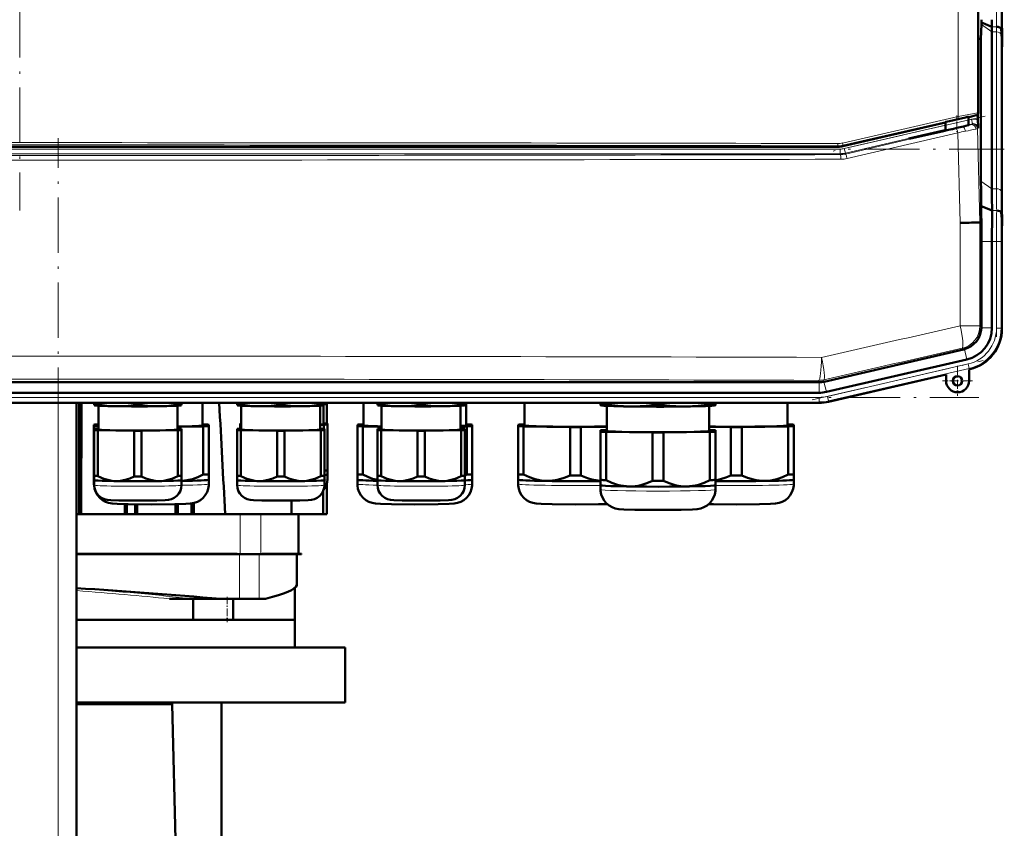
# Model space of a CAD drawing. Extents: x -1351 to 1763, y -1300 to 612.
# Tile 15 of 81: x -1068 to -853, y 215 to 391. Entities that reach past the tile are written whole.
import ezdxf

# ---------------------------------------------------------------- set-up
doc = ezdxf.new("R2010")
doc.units = 0
doc.linetypes.add('DASHDOT', pattern=[18.5, 12, -3, 0.5, -3])

msp = doc.modelspace()

# ---------------------------------------------------------------- linework, layer by layer
at = {"color": 7, "linetype": 'DASHDOT', "lineweight": 18}
for p, q in [((-1067.53, 523.96), (-1067.53, 349.21)), ((-854.87, 491.61), (-854.87, 381.55)), ((-857.32, 369.75), (-891.02, 361.97)), ((-1059.13, -326), (-1059.13, 364.9)), ((-853.17, 362.56), (-1281.89, 362.56)), ((-854.87, 344.32), (-854.87, 321.69)), ((-895.01, 307.95), (-857.74, 316.55)), ((-1276.37, 308.51), (-858.69, 308.51))]:
    msp.add_line(p, q, dxfattribs=at)
at = {"color": 7, "lineweight": 18}
for p, q in [((-863.25, 369.62), (-863.25, 503.55)), ((-858.95, 502.73), (-858.95, 370.44)), ((-855.87, 388.07), (-858.17, 389.7)), ((-854.87, 389.17), (-855.87, 389.17)), ((-854.87, 388.07), (-855.87, 388.07)), ((-854.87, 353.93), (-854.87, 388.07)), ((-853.87, 353.24), (-853.87, 387.39)), ((-853.66, 386.58), (-853.7, 386.58)), ((-888.37, 363.88), (-863.25, 369.62)), ((-863.21, 369.14), (-888.32, 363.4)), ((-860.98, 368.9), (-860.34, 369.05)), ((-860.34, 369.05), (-860.11, 368.07)), ((-859.28, 369.91), (-859.33, 369.95)), ((-858.95, 370.44), (-858.89, 370.39)), ((-888, 362.66), (-865.97, 367.75)), ((-865.97, 366.72), (-887.77, 361.69)), ((-887.75, 361.48), (-863.66, 367.1)), ((-860.11, 368.07), (-860.98, 367.87)), ((-860.24, 367.96), (-860.11, 368.07)), ((-858.89, 367.13), (-859.01, 367.01)), ((-859.01, 367.01), (-858.48, 346.57)), ((-863.29, 366.13), (-887.4, 360.51)), ((-862.78, 346.51), (-863.29, 366.13)), ((-1246.16, 362.56), (-888.9, 362.56)), ((-889.42, 363.06), (-889.44, 363.27)), ((-888.9, 362.56), (-888.9, 361.56)), ((-888.3, 363.19), (-888.32, 363.4)), ((-888, 362.66), (-887.77, 361.69)), ((-888.9, 361.56), (-1246.16, 361.56)), ((-888.9, 361.56), (-888.87, 361.35)), ((-887.75, 361.48), (-887.77, 361.69)), ((-855.87, 353.93), (-858.25, 355.61)), ((-854.87, 353.93), (-855.87, 353.93)), ((-854.83, 349.17), (-855.83, 349.17)), ((-862.78, 324.07), (-862.78, 346.51)), ((-858.48, 346.57), (-858.48, 324.07)), ((-858.15, 342.44), (-855.87, 342.44)), ((-855.87, 342.44), (-854.87, 342.44)), ((-853.87, 342.44), (-854.87, 342.44)), ((-854.87, 323.58), (-854.87, 342.44)), ((-853.87, 342.44), (-853.68, 342.44)), ((-853.87, 323.58), (-853.87, 342.44)), ((-862.78, 324.07), (-858.48, 324.07)), ((-858.15, 323.81), (-858.48, 324.07)), ((-858.16, 323.63), (-855.87, 323.63)), ((-853.87, 323.58), (-854.87, 323.58)), ((-853.87, 323.58), (-853.68, 323.43)), ((-862.35, 319.2), (-862.03, 318.94)), ((-861.86, 318.98), (-861.34, 316.75)), ((-891.69, 308.72), (-861.06, 315.79)), ((-861.06, 315.79), (-860.84, 314.81)), ((-891.46, 307.74), (-860.84, 314.81)), ((-860.65, 314.67), (-860.84, 314.81)), ((-893.57, 312.23), (-893.53, 311.8)), ((-893.5, 311.8), (-893.5, 309.51)), ((-892.4, 311.93), (-892.45, 312.35)), ((-892.43, 311.92), (-891.91, 309.69)), ((-891.46, 307.74), (-891.69, 308.72)), ((-1241.56, 308.51), (-893.5, 308.51)), ((-1241.56, 307.51), (-893.5, 307.51)), ((-1059.13, -268.42), (-1059.13, 307.33)), ((-893.5, 307.51), (-893.5, 308.51)), ((-893.5, 307.51), (-893.5, 307.33)), ((-891.46, 307.74), (-891.42, 307.56)), ((-1019.5, 274.38), (-1019.5, 283.08)), ((-1015.02, 274.38), (-1015.02, 283.08)), ((-1038.65, 274.38), (-1038.65, 274.48)), ((-1022.67, 274.38), (-1022.68, 274.48)), ((-1013.33, 274.38), (-1013.36, 274.48)), ((-1009.13, 274.38), (-1009.16, 274.48)), ((-1019.64, 274.38), (-1019.64, 264.68)), ((-1015.36, 274.38), (-1015.36, 264.68)), ((-1034.97, 264.68), (-1034.95, 264.68)), ((-1017.32, 264.68), (-1017.3, 264.68))]:
    msp.add_line(p, q, dxfattribs=at)
at = {"color": 7, "lineweight": 50}
for p, q in [((-858.89, 502.78), (-858.89, 370.39)), ((-853.68, 482.43), (-853.68, 390.72)), ((-858.15, 390.72), (-858.16, 390.11)), ((-858.17, 389.7), (-858.25, 386.57)), ((-858.16, 390.11), (-858.17, 389.7)), ((-855.87, 389.17), (-858.16, 390.11)), ((-855.87, 353.93), (-855.87, 388.07)), ((-853.7, 386.58), (-853.88, 388.77)), ((-858.89, 386.57), (-858.25, 386.57)), ((-858.25, 386.57), (-858.25, 355.61)), ((-853.68, 349.51), (-853.68, 383.65)), ((-853.68, 349.51), (-853.68, 383.65)), ((-860.98, 367.77), (-860.98, 369.57)), ((-860.87, 369.52), (-860.98, 369.5)), ((-860.3, 369.67), (-860.87, 369.52)), ((-859.28, 369.91), (-860.3, 369.67)), ((-858.91, 368.84), (-858.94, 370.18)), ((-865.97, 368.34), (-888.3, 363.19)), ((-866.73, 366.41), (-865.32, 366.74)), ((-865.97, 366.68), (-866.73, 366.5)), ((-865.97, 368.42), (-865.97, 366.59)), ((-865.32, 366.74), (-864.61, 366.9)), ((-864.61, 366.9), (-864.47, 366.93)), ((-864.47, 366.93), (-863.48, 367.16)), ((-866.73, 366.5), (-873.98, 364.83)), ((-873.59, 364.83), (-873.98, 364.83)), ((-873.59, 364.83), (-866.73, 366.41)), ((-866.73, 366.5), (-866.73, 366.41)), ((-1245.63, 363.06), (-889.42, 363.06)), ((-855.83, 349.17), (-858.21, 350.16)), ((-858.21, 350.16), (-858.18, 348.39)), ((-858.18, 348.39), (-858.14, 346.57)), ((-853.66, 346.58), (-853.83, 348.77)), ((-858.48, 346.57), (-858.83, 346.56)), ((-858.14, 346.57), (-858.48, 346.57)), ((-858.15, 323.81), (-858.15, 342.44)), ((-855.87, 323.63), (-855.87, 342.44)), ((-853.68, 323.43), (-853.68, 342.44)), ((-853.68, 323.63), (-853.68, 342.43)), ((-858.15, 323.81), (-858.16, 323.63)), ((-862.03, 318.94), (-892.4, 311.93)), ((-891.91, 309.69), (-861.34, 316.75)), ((-891.42, 307.56), (-865.85, 313.47)), ((-865.85, 313.47), (-865.85, 312.12)), ((-860.85, 314.62), (-860.65, 314.67)), ((-860.85, 312.12), (-860.85, 314.62)), ((-1241.54, 311.8), (-893.53, 311.8)), ((-893.53, 311.8), (-893.5, 311.8)), ((-908.5, 309.51), (-1221.29, 309.51)), ((-908.5, 309.51), (-893.5, 309.51)), ((-893.5, 307.33), (-1241.56, 307.33)), ((-1055.13, -268.42), (-1055.13, 307.33)), ((-1054.56, 283.08), (-1054.56, 307.33)), ((-1054.14, 283.08), (-1054.1, 307.33)), ((-1051.3, 306.98), (-1051.3, 307.33)), ((-1051.3, 306.98), (-1051.3, 306.8)), ((-1051.26, 306.79), (-1051.3, 306.8)), ((-1050.53, 306.94), (-1050.53, 307.33)), ((-1050.4, 301.52), (-1050.4, 306.71)), ((-1042.58, 306.82), (-1042.58, 307.33)), ((-1041.03, 306.82), (-1041.03, 307.33)), ((-1033.2, 306.71), (-1033.2, 301.52)), ((-1033.08, 306.94), (-1033.08, 307.33)), ((-1032.35, 306.79), (-1032.3, 306.8)), ((-1032.3, 306.98), (-1032.3, 307.33)), ((-1032.3, 306.8), (-1032.3, 306.98)), ((-1027.71, 302.42), (-1027.71, 307.33)), ((-1020.18, 306.98), (-1020.18, 307.33)), ((-1020.18, 306.98), (-1020.18, 306.8)), ((-1020.14, 306.79), (-1020.18, 306.8)), ((-1019.41, 306.94), (-1019.41, 307.33)), ((-1019.28, 301.52), (-1019.28, 306.71)), ((-1011.46, 306.82), (-1011.46, 307.33)), ((-1009.91, 306.82), (-1009.91, 307.33)), ((-1002.08, 306.71), (-1002.08, 301.52)), ((-1001.96, 306.94), (-1001.96, 307.33)), ((-1001.41, 306.76), (-1001.41, 302.72)), ((-1001.23, 306.79), (-1001.18, 306.8)), ((-1001.18, 306.98), (-1001.18, 307.33)), ((-1001.18, 306.8), (-1001.18, 306.98)), ((-1000.63, 307.33), (-1000.63, 302.84)), ((-992.66, 307.33), (-992.66, 302.42)), ((-989.63, 306.98), (-989.63, 307.33)), ((-989.63, 306.98), (-989.63, 306.8)), ((-989.58, 306.79), (-989.63, 306.8)), ((-988.85, 306.94), (-988.85, 307.33)), ((-988.73, 301.52), (-988.73, 306.71)), ((-980.9, 306.82), (-980.9, 307.33)), ((-979.35, 306.82), (-979.35, 307.33)), ((-971.53, 306.71), (-971.53, 301.52)), ((-971.4, 306.94), (-971.4, 307.33)), ((-970.67, 306.79), (-970.63, 306.8)), ((-970.63, 306.98), (-970.63, 307.33)), ((-970.63, 306.8), (-970.63, 306.98)), ((-970.36, 302.42), (-970.36, 307.33)), ((-957.66, 307.33), (-957.66, 302.42)), ((-941.06, 307.01), (-941.06, 307.33)), ((-941.06, 307.01), (-941.06, 306.8)), ((-941, 306.78), (-941.06, 306.8)), ((-939.88, 306.96), (-939.88, 307.33)), ((-939.71, 306.67), (-939.71, 301.22)), ((-929.75, 306.8), (-929.75, 307.33)), ((-927.38, 306.8), (-927.38, 307.33)), ((-917.41, 301.22), (-917.41, 306.67)), ((-917.25, 306.96), (-917.25, 307.33)), ((-916.12, 306.78), (-916.06, 306.8)), ((-916.06, 307.01), (-916.06, 307.33)), ((-916.06, 306.8), (-916.06, 307.01)), ((-900.36, 302.42), (-900.36, 307.33)), ((-1051.36, 302.57), (-1051.36, 302.26)), ((-1051.36, 302.26), (-1051.36, 291.76)), ((-1027.55, 302.62), (-1027.71, 302.63)), ((-1026.36, 302.26), (-1026.36, 302.57)), ((-1026.36, 302.26), (-1026.36, 291.76)), ((-1019.51, 302.84), (-1019.51, 302.6)), ((-1019.51, 302.6), (-1019.51, 301.67)), ((-1002.08, 302.55), (-1001.29, 302.56)), ((-1001.29, 302.87), (-1001.41, 302.87)), ((-1001.29, 302.56), (-1001.29, 301.64)), ((-1000.51, 302.6), (-1000.51, 302.84)), ((-1000.51, 302.6), (-1000.51, 292.64)), ((-994.01, 302.57), (-994.01, 302.26)), ((-994.01, 302.26), (-994.01, 291.76)), ((-992.66, 302.63), (-992.83, 302.62)), ((-970.2, 302.62), (-970.36, 302.63)), ((-969.01, 302.26), (-969.01, 302.57)), ((-969.01, 302.26), (-969.01, 291.76)), ((-959.01, 302.57), (-959.01, 302.26)), ((-959.01, 302.26), (-959.01, 291.76)), ((-957.66, 302.63), (-957.83, 302.62)), ((-900.2, 302.62), (-900.36, 302.63)), ((-899.01, 302.26), (-899.01, 302.57)), ((-899.01, 302.26), (-899.01, 291.76)), ((-1051.3, 301.64), (-1051.3, 301.4)), ((-1051.3, 301.4), (-1051.3, 291.44)), ((-1050.4, 301.67), (-1050.53, 301.67)), ((-1050.53, 301.36), (-1042.58, 301.24)), ((-1050.53, 301.36), (-1050.53, 291.4)), ((-1042.58, 301.24), (-1042.58, 291.28)), ((-1041.03, 301.24), (-1033.08, 301.36)), ((-1041.03, 301.24), (-1041.03, 291.28)), ((-1033.2, 302.12), (-1027.55, 302.21)), ((-1033.08, 301.67), (-1033.2, 301.67)), ((-1033.08, 301.36), (-1033.08, 291.4)), ((-1032.3, 301.4), (-1032.3, 301.64)), ((-1032.3, 301.4), (-1032.3, 291.44)), ((-1027.55, 302.21), (-1027.55, 291.71)), ((-1020.18, 301.64), (-1020.18, 301.4)), ((-1020.18, 301.4), (-1020.18, 291.44)), ((-1019.28, 301.67), (-1019.41, 301.67)), ((-1019.41, 301.36), (-1011.46, 301.24)), ((-1019.41, 301.36), (-1019.41, 291.4)), ((-1011.46, 301.24), (-1011.46, 291.28)), ((-1009.91, 301.24), (-1001.96, 301.36)), ((-1009.91, 301.24), (-1009.91, 291.28)), ((-1001.96, 301.67), (-1002.08, 301.67)), ((-1001.96, 301.36), (-1001.96, 291.4)), ((-1001.18, 301.4), (-1001.18, 301.64)), ((-1001.18, 301.4), (-1001.18, 291.44)), ((-992.83, 302.21), (-988.73, 302.15)), ((-992.83, 302.21), (-992.83, 291.71)), ((-989.63, 301.64), (-989.63, 301.4)), ((-989.63, 301.4), (-989.63, 291.44)), ((-988.73, 301.67), (-988.85, 301.67)), ((-988.85, 301.36), (-980.9, 301.24)), ((-988.85, 301.36), (-988.85, 291.4)), ((-980.9, 301.24), (-980.9, 291.28)), ((-979.35, 301.24), (-971.4, 301.36)), ((-979.35, 301.24), (-979.35, 291.28)), ((-971.53, 302.19), (-970.2, 302.21)), ((-971.4, 301.67), (-971.53, 301.67)), ((-971.4, 301.36), (-971.4, 291.4)), ((-970.63, 301.4), (-970.63, 301.64)), ((-970.63, 301.4), (-970.63, 291.44)), ((-970.2, 302.21), (-970.2, 291.71)), ((-957.83, 302.21), (-947.7, 302.06)), ((-957.83, 302.21), (-957.83, 291.71)), ((-947.7, 302.06), (-947.7, 291.55)), ((-945.33, 302.06), (-939.71, 302.14)), ((-945.33, 302.06), (-945.33, 291.55)), ((-941.06, 301.37), (-941.06, 301.06)), ((-941.06, 301.06), (-941.06, 290.56)), ((-939.71, 301.43), (-939.88, 301.42)), ((-939.88, 301.01), (-929.75, 300.86)), ((-939.88, 301.01), (-939.88, 290.51)), ((-929.75, 300.86), (-929.75, 290.35)), ((-927.38, 300.86), (-917.25, 301.01)), ((-927.38, 300.86), (-927.38, 290.35)), ((-917.41, 302.13), (-912.7, 302.06)), ((-917.25, 301.42), (-917.41, 301.43)), ((-917.25, 301.01), (-917.25, 290.51)), ((-916.06, 301.06), (-916.06, 301.37)), ((-916.06, 301.06), (-916.06, 290.56)), ((-912.7, 302.06), (-912.7, 291.55)), ((-910.33, 302.06), (-900.2, 302.21)), ((-910.33, 302.06), (-910.33, 291.55)), ((-900.2, 302.21), (-900.2, 291.71)), ((-1051.36, 291.76), (-1051.36, 290.61)), ((-1026.36, 290.61), (-1026.36, 291.76)), ((-1000.52, 291.7), (-1000.51, 291.71)), ((-1000.51, 291.71), (-1000.51, 292.64)), ((-1000.51, 291.71), (-1000.51, 290.62)), ((-994.01, 291.76), (-994.01, 290.61)), ((-969.01, 290.61), (-969.01, 291.76)), ((-959.01, 291.76), (-959.01, 290.61)), ((-899.01, 290.61), (-899.01, 291.76)), ((-1051.36, 290.61), (-1051.36, 289.66)), ((-1051.35, 290.6), (-1051.36, 290.61)), ((-1051.3, 291.44), (-1051.3, 290.51)), ((-1051.3, 289.42), (-1051.3, 290.51)), ((-1051.3, 290.5), (-1051.3, 290.51)), ((-1032.31, 290.5), (-1032.3, 290.51)), ((-1032.3, 290.51), (-1032.3, 291.44)), ((-1032.3, 290.51), (-1032.3, 289.42)), ((-1026.36, 289.66), (-1026.36, 290.61)), ((-1026.36, 290.6), (-1026.36, 290.61)), ((-1020.18, 291.44), (-1020.18, 290.51)), ((-1020.18, 289.42), (-1020.18, 290.51)), ((-1020.18, 290.5), (-1020.18, 290.51)), ((-1001.19, 290.5), (-1001.18, 290.51)), ((-1001.18, 290.51), (-1001.18, 291.44)), ((-1001.18, 290.51), (-1001.18, 289.42)), ((-1000.63, 289.76), (-1000.63, 283.08)), ((-994.01, 290.61), (-994.01, 289.66)), ((-994.01, 290.6), (-994.01, 290.61)), ((-989.63, 291.44), (-989.63, 290.51)), ((-989.63, 289.42), (-989.63, 290.51)), ((-989.62, 290.5), (-989.63, 290.51)), ((-970.63, 290.51), (-970.63, 291.44)), ((-970.63, 290.51), (-970.63, 289.42)), ((-970.63, 290.5), (-970.63, 290.51)), ((-969.02, 290.6), (-969.01, 290.61)), ((-969.01, 289.66), (-969.01, 290.61)), ((-959.01, 290.61), (-959.01, 289.66)), ((-959.01, 290.6), (-959.01, 290.61)), ((-941.06, 290.56), (-941.06, 289.41)), ((-941.06, 289.41), (-941.06, 288.46)), ((-941.06, 289.4), (-941.06, 289.41)), ((-916.07, 289.4), (-916.06, 289.41)), ((-916.06, 289.41), (-916.06, 290.56)), ((-916.06, 288.46), (-916.06, 289.41)), ((-899.02, 290.6), (-899.01, 290.61)), ((-899.01, 289.66), (-899.01, 290.61)), ((-1001.47, 283.08), (-1001.47, 288.1)), ((-1044.61, 283.08), (-1044.61, 285.27)), ((-1044.19, 283.08), (-1044.19, 285.26)), ((-1042.39, 283.08), (-1042.39, 285.23)), ((-1041.93, 283.08), (-1041.93, 285.22)), ((-1033.6, 283.08), (-1033.61, 285.25)), ((-1033.13, 285.26), (-1033.13, 283.08)), ((-1030.13, 285.43), (-1030.13, 283.08)), ((-1029.61, 283.08), (-1029.61, 285.53)), ((-1008.38, 286.07), (-1008.38, 283.08)), ((-1055.13, 283.08), (-1054.56, 283.08)), ((-1054.56, 283.08), (-1054.24, 283.08)), ((-1044.44, 283.08), (-1054.24, 283.08)), ((-1044.19, 283.08), (-1044.44, 283.08)), ((-1042.39, 283.08), (-1044.19, 283.08)), ((-1042.39, 283.08), (-1042.13, 283.08)), ((-1033.3, 283.08), (-1042.13, 283.08)), ((-1033.13, 283.08), (-1033.3, 283.08)), ((-1033.13, 283.08), (-1030.13, 283.08)), ((-1030.13, 283.08), (-1030, 283.08)), ((-1019.5, 283.08), (-1030, 283.08)), ((-1015.02, 283.08), (-1019.5, 283.08)), ((-1011.8, 283.08), (-1015.02, 283.08)), ((-1011.8, 283.08), (-1008.38, 283.08)), ((-1009.07, 283.08), (-1011.16, 283.08)), ((-1007.44, 283.08), (-1008.38, 283.08)), ((-1001.47, 283.08), (-1008.38, 283.08)), ((-1006.82, 274.48), (-1006.82, 283.08)), ((-1000.63, 283.08), (-1001.47, 283.08)), ((-1055.13, 274.48), (-1048.38, 274.48)), ((-1048.38, 274.48), (-1043.51, 274.48)), ((-1043.51, 274.48), (-1038.65, 274.48)), ((-1038.65, 274.48), (-1022.68, 274.48)), ((-1022.68, 274.48), (-1020.23, 274.48)), ((-1014.79, 274.38), (-1014.76, 274.48)), ((-1014.76, 274.48), (-1013.36, 274.48)), ((-1013.36, 274.48), (-1009.16, 274.48)), ((-1009.16, 274.48), (-1008.24, 274.48)), ((-1008.24, 274.48), (-1007.49, 274.48)), ((-1007.49, 274.48), (-1006.21, 274.48)), ((-1006.21, 274.48), (-1006.19, 274.38)), ((-1055.13, 274.38), (-1047.06, 274.38)), ((-1040.06, 274.38), (-1055.13, 274.38)), ((-1038.02, 274.38), (-1055.13, 274.38)), ((-1047.06, 274.38), (-1038.65, 274.38)), ((-1038.65, 274.38), (-1022.67, 274.38)), ((-1022.67, 274.38), (-1020.16, 274.38)), ((-1019.64, 274.38), (-1021.38, 274.38)), ((-1019.5, 274.38), (-1020.16, 274.38)), ((-1019.64, 274.38), (-1015.36, 274.38)), ((-1015.02, 274.38), (-1019.5, 274.38)), ((-1015.36, 274.38), (-1007.19, 274.38)), ((-1014.79, 274.38), (-1015.02, 274.38)), ((-1014.79, 274.38), (-1013.33, 274.38)), ((-1013.33, 274.38), (-1009.13, 274.38)), ((-1009.13, 274.38), (-1007.65, 274.38)), ((-1007.65, 274.38), (-1006.19, 274.38)), ((-1007.18, 274.38), (-1007.18, 267.72)), ((-1007.63, 267.08), (-1007.63, 260.08)), ((-1007.2, 267.67), (-1007.22, 267.62)), ((-1007.22, 267.62), (-1007.2, 267.67)), ((-1032, 264.68), (-1034.95, 264.68)), ((-1030.6, 264.68), (-1032, 264.68)), ((-1030.18, 264.68), (-1030.6, 264.68)), ((-1029.98, 264.68), (-1030.18, 264.68)), ((-1023.7, 264.68), (-1029.98, 264.68)), ((-1029.77, 264.68), (-1029.77, 260.08)), ((-1023.7, 264.68), (-1019.64, 264.68)), ((-1021.09, 264.68), (-1021.09, 260.08)), ((-1019.64, 264.68), (-1015.36, 264.68)), ((-1015.36, 264.68), (-1014, 264.68)), ((-1055.13, 260.08), (-1007.64, 260.08)), ((-1029.77, 260.08), (-1055.13, 260.08)), ((-1022.38, 260.08), (-1029.87, 260.08)), ((-1007.63, 260.08), (-1021.09, 260.08)), ((-1007.64, 254.08), (-1007.64, 260.08)), ((-1055.13, 254.08), (-996.64, 254.08)), ((-996.64, 242.08), (-996.64, 254.08)), ((-1055.13, 242.08), (-1034.3, 242.08)), ((-1055.13, 241.78), (-1034.3, 241.78)), ((-1034.3, 242.08), (-996.64, 242.08)), ((-1034.3, 241.78), (-1034.3, 242.08)), ((-1031.84, 141.68), (-1034.3, 241.78)), ((-1023.63, 189.83), (-1023.63, 242.08))]:
    msp.add_line(p, q, dxfattribs=at)
at = {"color": 7, "linetype": 'DASHDOT', "lineweight": 18, "ltscale": 0.089713}
msp.add_line((-863.48, 369.88), (-863.48, 366.29), dxfattribs=at)
at = {"color": 7, "linetype": 'DASHDOT', "lineweight": 18, "ltscale": 0.019614}
msp.add_line((-863.48, 367.1), (-863.48, 367.88), dxfattribs=at)
at = {"color": 7, "linetype": 'DASHDOT', "lineweight": 18, "ltscale": 0.1625}
for p, q in [((-863.35, 315.37), (-863.35, 308.87)), ((-860.1, 312.12), (-866.6, 312.12))]:
    msp.add_line(p, q, dxfattribs=at)
at = {"color": 7, "linetype": 'DASHDOT', "lineweight": 18, "ltscale": 0.138016}
msp.add_line((-1022.38, 265.14), (-1022.38, 259.62), dxfattribs=at)
at = {"color": 7, "lineweight": 50}
for points in [[(-862.92, 369.17), (-865.08, 368.66), (-865.87, 368.46), (-865.96, 368.43), (-865.97, 368.42), (-865.97, 368.42)], [(-860.98, 369.57), (-860.99, 369.57), (-860.99, 369.57), (-861, 369.57), (-861.1, 369.56), (-861.94, 369.39), (-862.92, 369.17)], [(-863.48, 367.16), (-862.03, 367.5), (-861.06, 367.75), (-860.9, 367.8), (-860.88, 367.81), (-860.88, 367.81)], [(-860.88, 367.81), (-860.88, 367.81), (-860.88, 367.81), (-860.89, 367.81), (-860.98, 367.8)], [(-1046.55, 306.6), (-1048.53, 306.7), (-1050.53, 306.94)], [(-1042.58, 306.82), (-1044.58, 306.64), (-1046.55, 306.6)], [(-1037.05, 306.6), (-1039.03, 306.64), (-1041.03, 306.82)], [(-1033.08, 306.94), (-1035.08, 306.7), (-1037.05, 306.6)], [(-1015.43, 306.6), (-1017.41, 306.7), (-1019.41, 306.94)], [(-1011.46, 306.82), (-1013.46, 306.64), (-1015.43, 306.6)], [(-1005.93, 306.6), (-1007.91, 306.64), (-1009.91, 306.82)], [(-1001.96, 306.94), (-1003.96, 306.7), (-1005.93, 306.6)], [(-984.88, 306.6), (-986.85, 306.7), (-988.85, 306.94)], [(-980.9, 306.82), (-982.91, 306.64), (-984.88, 306.6)], [(-975.38, 306.6), (-977.35, 306.64), (-979.35, 306.82)], [(-971.4, 306.94), (-973.41, 306.7), (-975.38, 306.6)], [(-934.81, 306.53), (-936.07, 306.57), (-937.33, 306.66), (-938.59, 306.79), (-939.88, 306.96)], [(-929.75, 306.8), (-931.11, 306.67), (-932.45, 306.58), (-933.63, 306.53), (-934.81, 306.53)], [(-922.31, 306.53), (-923.49, 306.53), (-924.67, 306.58), (-926.01, 306.67), (-927.38, 306.8)], [(-917.25, 306.96), (-918.53, 306.79), (-919.8, 306.66), (-921.05, 306.57), (-922.31, 306.53)], [(-1027.55, 291.71), (-1028.73, 291.17), (-1029.91, 290.75), (-1031.1, 290.47), (-1032.3, 290.34)], [(-989.63, 290.54), (-990.7, 290.82), (-991.76, 291.21), (-992.83, 291.71)], [(-952.76, 290.33), (-953.39, 290.36), (-954.01, 290.43), (-954.66, 290.55), (-955.31, 290.71), (-956.57, 291.14), (-957.83, 291.71)], [(-947.7, 291.55), (-948.96, 291.02), (-950.22, 290.63), (-950.87, 290.49), (-951.52, 290.39), (-952.14, 290.34), (-952.76, 290.33)], [(-941.06, 290.35), (-942.02, 290.47), (-942.97, 290.67), (-943.91, 290.96), (-944.62, 291.24), (-945.33, 291.55)], [(-912.7, 291.55), (-913.82, 291.07), (-914.94, 290.71), (-916.06, 290.46)], [(-905.26, 290.33), (-905.89, 290.34), (-906.51, 290.39), (-907.16, 290.49), (-907.81, 290.63), (-909.07, 291.02), (-910.33, 291.55)], [(-900.2, 291.71), (-901.46, 291.14), (-902.72, 290.71), (-903.37, 290.55), (-904.02, 290.43), (-904.64, 290.36), (-905.26, 290.33)], [(-1038.86, 285.21), (-1043.93, 285.25), (-1046.33, 285.32), (-1047.41, 285.4), (-1048.17, 285.54), (-1048.86, 285.79), (-1049.53, 286.17), (-1050.11, 286.66), (-1050.6, 287.24), (-1050.97, 287.9), (-1051.23, 288.61), (-1051.35, 289.36), (-1051.36, 289.66)], [(-1041.8, 286.06), (-1045.93, 286.09), (-1047.72, 286.16), (-1048.5, 286.23), (-1049.1, 286.37), (-1049.73, 286.66), (-1050.28, 287.07), (-1050.73, 287.59), (-1051.06, 288.19), (-1051.25, 288.85), (-1051.3, 289.42)], [(-1046.55, 290.29), (-1047.45, 290.36), (-1048.33, 290.54), (-1049.21, 290.82), (-1049.87, 291.09), (-1050.53, 291.4)], [(-1042.58, 291.28), (-1043.57, 290.85), (-1044.56, 290.54), (-1045.55, 290.35), (-1046.55, 290.29)], [(-1041.8, 286.06), (-1037.68, 286.09), (-1035.89, 286.16), (-1035.11, 286.23), (-1034.5, 286.37), (-1033.88, 286.66), (-1033.33, 287.07), (-1032.88, 287.59), (-1032.55, 288.19), (-1032.36, 288.85), (-1032.3, 289.42)], [(-1037.05, 290.29), (-1038.06, 290.35), (-1039.05, 290.54), (-1040.04, 290.85), (-1041.03, 291.28)], [(-1038.86, 285.21), (-1033.78, 285.25), (-1031.39, 285.32), (-1030.31, 285.4), (-1029.55, 285.54), (-1028.85, 285.79), (-1028.19, 286.17), (-1027.6, 286.66), (-1027.12, 287.24), (-1026.74, 287.9), (-1026.49, 288.61), (-1026.37, 289.36), (-1026.36, 289.66)], [(-1033.08, 291.4), (-1033.74, 291.09), (-1034.4, 290.82), (-1035.28, 290.54), (-1036.16, 290.36), (-1037.05, 290.29)], [(-1010.68, 286.06), (-1014.81, 286.1), (-1016.6, 286.16), (-1017.38, 286.23), (-1017.98, 286.37), (-1018.61, 286.66), (-1019.16, 287.07), (-1019.61, 287.59), (-1019.94, 288.19), (-1020.13, 288.85), (-1020.18, 289.42)], [(-1015.43, 290.29), (-1016.33, 290.36), (-1017.21, 290.54), (-1018.09, 290.82), (-1018.75, 291.09), (-1019.41, 291.4)], [(-1011.46, 291.28), (-1012.45, 290.85), (-1013.44, 290.54), (-1014.43, 290.35), (-1015.43, 290.29)], [(-1010.68, 286.06), (-1006.55, 286.1), (-1004.76, 286.16), (-1003.99, 286.23), (-1003.38, 286.37), (-1002.76, 286.66), (-1002.21, 287.07), (-1001.76, 287.59), (-1001.43, 288.19), (-1001.23, 288.85), (-1001.18, 289.42)], [(-1005.93, 290.29), (-1006.94, 290.35), (-1007.93, 290.54), (-1008.92, 290.85), (-1009.91, 291.28)], [(-1001.96, 291.4), (-1002.62, 291.09), (-1003.28, 290.82), (-1004.16, 290.54), (-1005.04, 290.36), (-1005.93, 290.29)], [(-981.51, 285.21), (-986.59, 285.25), (-988.99, 285.32), (-990.06, 285.4), (-990.82, 285.54), (-991.52, 285.79), (-992.18, 286.17), (-992.77, 286.66), (-993.25, 287.24), (-993.63, 287.9), (-993.88, 288.61), (-994, 289.36), (-994.01, 289.66)], [(-980.13, 286.06), (-984.26, 286.09), (-986.05, 286.16), (-986.82, 286.23), (-987.43, 286.37), (-988.05, 286.66), (-988.6, 287.07), (-989.05, 287.59), (-989.38, 288.19), (-989.58, 288.85), (-989.63, 289.42)], [(-984.88, 290.29), (-985.77, 290.36), (-986.65, 290.54), (-987.53, 290.82), (-988.19, 291.09), (-988.85, 291.4)], [(-980.9, 291.28), (-981.89, 290.85), (-982.88, 290.54), (-983.87, 290.35), (-984.88, 290.29)], [(-981.51, 285.21), (-976.44, 285.25), (-974.04, 285.32), (-972.97, 285.4), (-972.2, 285.54), (-971.51, 285.79), (-970.84, 286.17), (-970.26, 286.66), (-969.77, 287.24), (-969.4, 287.9), (-969.15, 288.61), (-969.02, 289.36), (-969.01, 289.66)], [(-980.13, 286.06), (-976, 286.09), (-974.21, 286.16), (-973.43, 286.23), (-972.83, 286.37), (-972.2, 286.66), (-971.65, 287.07), (-971.2, 287.59), (-970.87, 288.19), (-970.68, 288.85), (-970.63, 289.42)], [(-975.38, 290.29), (-976.38, 290.35), (-977.37, 290.54), (-978.36, 290.85), (-979.35, 291.28)], [(-971.4, 291.4), (-972.06, 291.09), (-972.72, 290.82), (-973.6, 290.54), (-974.48, 290.36), (-975.38, 290.29)], [(-946.51, 285.21), (-951.59, 285.25), (-953.99, 285.32), (-955.06, 285.4), (-955.82, 285.54), (-956.52, 285.79), (-957.18, 286.17), (-957.77, 286.66), (-958.25, 287.24), (-958.63, 287.9), (-958.88, 288.61), (-959, 289.36), (-959.01, 289.66)], [(-934.81, 289.13), (-935.43, 289.16), (-936.05, 289.23), (-936.71, 289.35), (-937.36, 289.51), (-938.62, 289.94), (-939.88, 290.51)], [(-929.75, 290.35), (-931.01, 289.82), (-932.27, 289.43), (-932.91, 289.29), (-933.57, 289.19), (-934.19, 289.14), (-934.81, 289.13)], [(-922.31, 289.13), (-922.94, 289.14), (-923.56, 289.19), (-924.21, 289.29), (-924.86, 289.43), (-926.12, 289.82), (-927.38, 290.35)], [(-917.25, 290.51), (-918.51, 289.94), (-919.77, 289.51), (-920.42, 289.35), (-921.07, 289.23), (-921.69, 289.16), (-922.31, 289.13)], [(-911.51, 285.21), (-906.44, 285.25), (-904.04, 285.32), (-902.97, 285.4), (-902.2, 285.54), (-901.51, 285.79), (-900.84, 286.17), (-900.26, 286.66), (-899.77, 287.24), (-899.4, 287.9), (-899.15, 288.61), (-899.02, 289.36), (-899.01, 289.66)], [(-928.56, 284.01), (-933.64, 284.05), (-936.04, 284.12), (-937.11, 284.2), (-937.87, 284.34), (-938.57, 284.59), (-939.23, 284.97), (-939.82, 285.46), (-940.3, 286.04), (-940.68, 286.7), (-940.93, 287.41), (-941.05, 288.16), (-941.06, 288.46)], [(-928.56, 284.01), (-923.49, 284.05), (-921.09, 284.12), (-920.01, 284.2), (-919.25, 284.34), (-918.56, 284.59), (-917.89, 284.97), (-917.31, 285.46), (-916.82, 286.04), (-916.45, 286.7), (-916.19, 287.41), (-916.07, 288.16), (-916.06, 288.46)], [(-946.51, 285.21), (-941.51, 285.25), (-939.65, 285.3)], [(-911.51, 285.21), (-916.51, 285.25), (-917.51, 285.27)]]:
    msp.add_lwpolyline(points, dxfattribs=at)
at = {"color": 7, "lineweight": 18}
for points in [[(-863.25, 369.62), (-859.75, 370.31), (-859.07, 370.43), (-858.97, 370.44), (-858.95, 370.44), (-858.95, 370.44), (-858.95, 370.44)], [(-859.33, 369.95), (-859.34, 369.95), (-859.35, 369.95), (-859.42, 369.95), (-860.07, 369.82), (-863.21, 369.14)], [(-860.52, 367.87), (-860.28, 367.94), (-860.24, 367.95), (-860.24, 367.96)], [(-859.01, 367.01), (-859.02, 367.01), (-859.06, 366.99), (-859.36, 366.92)]]:
    msp.add_lwpolyline(points, dxfattribs=at)
at = {"color": 7, "lineweight": 50}
msp.add_circle((-863.35, 312.12), 1, dxfattribs=at)
for centre, radius, start, end in [((-990.66, 390.69), 134.79, 359.3521, 0.0124), ((-1211.4, 390.64), 357.71, 359.3493, 0.0128), ((-506.6, 390.63), 347.08, 179.9853, 180.6691), ((-935.69, 387.98), 79.82, 0.0641, 0.8524), ((-1066.1, 383.4), 212.42, 0.0663, 0.8563), ((-646.32, 383.4), 207.36, 179.1212, 179.9305), ((-859.39, 370.39), 0.5, 282.998, 0.002), ((-919.41, 367.32), 60.52, 359.8196, 1.4448), ((-466.79, 356.08), 391.46, 180.0681, 180.8669), ((-516.09, 354.33), 339.78, 180.0681, 180.8707), ((-646.46, 349.76), 207.22, 180.0687, 180.8785), ((-285.62, 342.57), 570.24, 179.3376, 180.0139), ((-878.26, 1552.18), 1205.77, 270.73585, 270.92354), ((-165.67, 342.46), 692.49, 179.65945, 180.00195), ((-506.1, 342.52), 347.59, 179.3315, 180.0144), ((-863.16, 323.82), 5, 285.1029, 357.9073), ((-862.93, 323.63), 7.06, 282.9968, 0.0034), ((-862.67, 323.43), 8.99, 282.9916, 0.0084), ((-863.35, 312.12), 2.5, 180, 360), ((-893.5, 316.58), 7.06, 270.0004, 282.9994), ((-33944.91, -1454.61), 32967.94, 3.021372, 3.063576), ((-893.5, 316.58), 9.25, 270.0004, 282.9992), ((-893.5, 316.58), 9.25, 270.0004, 282.9993), ((-977.85, 306.87), 16.98, 295.1665, 296.77), ((-1003.72, 290.62), 3.21, 318.4645, 359.9956), ((-1021.6, 273.43), 1.73, 33.4459, 37.5238), ((-1203.76, -1949.13), 2221.12, 85.35019, 86.16321), ((-999.27, 265), 8.37, 161.0383, 161.3762)]:
    msp.add_arc(centre, radius, start, end, dxfattribs=at)
at = {"color": 7, "lineweight": 18}
for centre, radius, start, end in [((-991.03, 390.69), 136.17, 359.358, 0.0116), ((-1025.34, 390.69), 171.47, 359.3589, 0.0116), ((-935.3, 387.98), 80.44, 0.0631, 0.8454), ((-955.13, 387.27), 101.27, 0.063, 0.8443), ((-859.89, 367.1), 2, 60.6635, 103.005), ((-859.45, 370.44), 0.5, 283.0159, 359.9841), ((-909.75, 564.78), 202.98, 283.1255, 283.506), ((-889.32, 479.93), 115.71, 283.48, 284.0366), ((-880.49, 463.72), 99.08, 280.9623, 282.3111), ((-869.69, 401.7), 35.05, 283.9245, 285.1673), ((-859.89, 367.1), 0.999, 1.46, 103.0819), ((-920.23, 662.98), 302.27, 280.857, 281.1749), ((-1067.53, -83421.99), 83785.95, 89.8781793, 90.1218189), ((-1067.53, -83365.09), 83728.55, 89.8781383, 90.1218667), ((-889.43, 368.27), 5, 269.8884, 282.8902), ((-889.37, 368.26), 4.49, 269.8605, 282.8892), ((-888.9, 366.56), 4, 270.0047, 282.9953), ((-1067.53, 84172.73), 83812.57, 269.8777849, 270.1222169), ((-1067.53, 84059.2), 83698.04, 269.877703, 270.1222989), ((-888.89, 366.35), 5, 270.1491, 283.1472), ((-888.76, 366.34), 5.99, 270.1091, 283.1288), ((-515.73, 354.33), 339.14, 180.0682, 180.8723), ((-535.62, 353.62), 318.25, 180.0684, 180.8743), ((-285.76, 342.57), 569.11, 179.3363, 180.014), ((-319.89, 342.57), 533.98, 179.3347, 180.0141), ((11842.13, -55816.37), 57560.09, 102.7515764, 102.7824078), ((-862.86, 323.58), 7.99, 282.9916, 0.0084), ((-862.86, 323.58), 8.99, 282.9997, 0.0003), ((-1067.53, -55712.07), 56029.56, 89.821502, 90.178496), ((11803.6, -55458.3), 57197.52, 102.793766, 102.824687), ((-1067.53, -55336.82), 55649.31, 89.820894, 90.179104), ((-893.5, 316.58), 8.06, 270.0004, 282.9994), ((-893.5, 316.58), 9.06, 270.0004, 282.9992), ((-1032.49, 474.67), 200.82, 265.4632, 265.8394), ((-1008.91, 276.65), 2.6, 298.9427, 303.2079)]:
    msp.add_arc(centre, radius, start, end, dxfattribs=at)
at = {"color": 7, "lineweight": 50}
for centre, major_axis, ratio, start_param, end_param in [((-854.88, 388.75), (1, 0), 0.414215, 0.032067, 1.567956), ((-889.42, 368.06), (4.97, 0.57), 0.999846, 4.59896, 4.825818), ((-854.83, 348.75), (1, 0), 0.414215, 0.032067, 1.567956), ((-863.15, 323.81), (-3.11, -3.91), 0.999441, 0.899117, 0.934706), ((-893.53, 316.8), (4.97, 0.57), 0.999653, 4.604077, 4.825796), ((-1041.8, 307.1), (-10.55, 0), 0.026177, 0.449938, 0.597259), ((-1041.8, 306.81), (9.5, 0), 0.026177, 3.239479, 4.18879), ((-1041.8, 306.81), (9.5, 0), 0.026177, 4.18879, 6.185299), ((-1041.8, 307.1), (-10.55, 0), 0.026177, 1.497136, 1.644457), ((-1041.8, 307.1), (-10.55, 0), 0.026177, 2.544333, 2.691654), ((-1010.68, 307.1), (-10.55, 0), 0.026177, 0.449938, 0.597259), ((-1010.68, 306.81), (9.5, 0), 0.026177, 3.239479, 4.18879), ((-1010.68, 306.81), (9.5, 0), 0.026177, 4.18879, 6.185299), ((-1010.68, 307.1), (-10.55, 0), 0.026177, 1.497136, 1.644457), ((-1010.68, 307.1), (-10.55, 0), 0.026177, 2.544333, 2.691654), ((-980.13, 307.1), (-10.55, 0), 0.026177, 0.449938, 0.597259), ((-980.13, 306.81), (9.5, 0), 0.026177, 3.239479, 4.18879), ((-980.13, 306.81), (9.5, 0), 0.026177, 4.18879, 6.185299), ((-980.13, 307.1), (-10.55, 0), 0.026177, 1.497136, 1.644457), ((-980.13, 307.1), (-10.55, 0), 0.026177, 2.544333, 2.691654), ((-928.56, 307.16), (-13.8, 0), 0.026177, 0.437539, 0.609658), ((-928.56, 306.82), (12.5, 0), 0.026177, 3.239482, 4.18879), ((-928.56, 306.82), (12.5, 0), 0.026177, 4.18879, 6.185296), ((-928.56, 307.16), (-13.8, 0), 0.026177, 1.484737, 1.656856), ((-928.56, 307.16), (-13.8, 0), 0.026177, 2.531934, 2.704054), ((-1038.86, 302.42), (13.8, 0), 0.026177, 2.561928, 2.704054), ((-1038.86, 302.42), (13.8, 0), 0.026177, 3.579132, 3.721257), ((-1038.86, 302.42), (11.15, 0), 0.026177, 5.244215, 6.283185), ((-1038.86, 302.42), (13.8, 0), 0.026177, 0.437539, 0.609658), ((-1038.86, 302.42), (13.8, 0), 0.026177, 5.673527, 5.845646), ((-1010.01, 302.72), (10.55, 0), 0.026177, 2.64382, 2.691654), ((-1010.01, 302.72), (10.55, 0), 0.026177, 3.591531, 3.639365), ((-1010.01, 302.72), (8.6, 0), 0.026177, 5.885916, 6.283185), ((-1010.01, 302.72), (10.55, 0), 0.026177, 0.449938, 0.597259), ((-1010.01, 302.72), (10.55, 0), 0.026177, 5.685926, 5.833247), ((-981.51, 302.42), (13.8, 0), 0.026177, 2.531934, 2.704054), ((-981.51, 302.42), (13.8, 0), 0.026177, 3.579132, 3.751251), ((-981.51, 302.42), (11.15, 0), 0.026177, 3.141593, 4.008814), ((-981.51, 302.42), (11.15, 0), 0.026177, 5.822266, 6.283185), ((-981.51, 302.42), (13.8, 0), 0.026177, 0.437539, 0.609658), ((-981.51, 302.42), (13.8, 0), 0.026177, 5.673527, 5.845646), ((-946.51, 302.42), (13.8, 0), 0.026177, 2.531934, 2.704054), ((-946.51, 302.42), (13.8, 0), 0.026177, 3.579132, 3.751251), ((-946.51, 302.42), (11.15, 0), 0.026177, 3.141593, 5.368516), ((-911.51, 302.42), (11.15, 0), 0.026177, 4.155015, 6.283185), ((-911.51, 302.42), (13.8, 0), 0.026177, 0.437539, 0.609658), ((-911.51, 302.42), (13.8, 0), 0.026177, 5.673527, 5.845646), ((-1041.8, 301.52), (10.55, 0), 0.026177, 2.544333, 2.691654), ((-1041.8, 301.52), (10.55, 0), 0.026177, 3.591531, 3.738852), ((-1041.8, 301.52), (8.6, 0), 0.026177, 3.141593, 6.283185), ((-1041.8, 301.52), (10.55, 0), 0.026177, 4.638729, 4.786049), ((-1041.8, 301.52), (10.55, 0), 0.026177, 0.449938, 0.597259), ((-1041.8, 301.52), (10.55, 0), 0.026177, 5.685926, 5.833247), ((-1010.68, 301.52), (10.55, 0), 0.026177, 2.544333, 2.691654), ((-1010.68, 301.52), (10.55, 0), 0.026177, 3.591531, 3.738852), ((-1010.68, 301.52), (8.6, 0), 0.026177, 3.141593, 6.283185), ((-1010.68, 301.52), (10.55, 0), 0.026177, 4.638729, 4.786049), ((-1010.68, 301.52), (10.55, 0), 0.026177, 0.449938, 0.597259), ((-1010.68, 301.52), (10.55, 0), 0.026177, 5.685926, 5.833247), ((-980.13, 301.52), (10.55, 0), 0.026177, 2.544333, 2.691654), ((-980.13, 301.52), (10.55, 0), 0.026177, 3.591531, 3.738852), ((-980.13, 301.52), (8.6, 0), 0.026177, 3.141593, 6.283185), ((-980.13, 301.52), (10.55, 0), 0.026177, 4.638729, 4.786049), ((-980.13, 301.52), (10.55, 0), 0.026177, 0.449938, 0.597259), ((-980.13, 301.52), (10.55, 0), 0.026177, 5.685926, 5.833247), ((-946.51, 302.42), (13.8, 0), 0.026177, 4.626329, 4.798449), ((-928.56, 301.22), (13.8, 0), 0.026177, 2.531934, 2.704054), ((-928.56, 301.22), (13.8, 0), 0.026177, 3.579132, 3.751251), ((-928.56, 301.22), (11.15, 0), 0.026177, 3.141593, 6.283185), ((-928.56, 301.22), (13.8, 0), 0.026177, 4.626329, 4.798449), ((-928.56, 301.22), (13.8, 0), 0.026177, 0.437539, 0.609658), ((-928.56, 301.22), (13.8, 0), 0.026177, 5.673527, 5.845646), ((-911.51, 302.42), (13.8, 0), 0.026177, 4.626329, 4.798449), ((-1038.86, 291.91), (-13.8, 0), 0.026177, 0.437539, 0.446729), ((-1038.86, 291.91), (-13.8, 0), 0.026177, 2.531934, 2.704054), ((-1010.01, 292.76), (-10.55, 0), 0.026177, 2.562554, 2.691654), ((-1010.01, 291.71), (9.5, 0), 0.026177, 5.905314, 6.256996), ((-981.51, 291.91), (-13.8, 0), 0.026177, 0.437539, 0.609658), ((-981.51, 291.91), (-13.8, 0), 0.026177, 2.531934, 2.704054), ((-946.51, 291.91), (-13.8, 0), 0.026177, 0.437539, 0.609658), ((-946.51, 291.91), (-13.8, 0), 0.026177, 1.484737, 1.656856), ((-911.51, 291.91), (-13.8, 0), 0.026177, 1.484737, 1.656856), ((-911.51, 291.91), (-13.8, 0), 0.026177, 2.531934, 2.704054), ((-1038.86, 290.61), (12.5, 0), 0.026177, 3.167782, 3.234803), ((-1041.8, 291.56), (-10.55, 0), 0.026177, 0.449938, 0.597259), ((-1041.8, 290.51), (9.5, 0), 0.026177, 3.167782, 6.256996), ((-1041.8, 291.56), (-10.55, 0), 0.026177, 1.497136, 1.644457), ((-1041.8, 291.56), (-10.55, 0), 0.026177, 2.544333, 2.691654), ((-1038.86, 290.61), (12.5, 0), 0.026177, 5.26433, 6.256996), ((-1010.68, 291.56), (-10.55, 0), 0.026177, 0.449938, 0.597259), ((-1010.68, 290.51), (9.5, 0), 0.026177, 3.167782, 6.256996), ((-1010.68, 291.56), (-10.55, 0), 0.026177, 1.497136, 1.644457), ((-1010.68, 291.56), (-10.55, 0), 0.026177, 2.544333, 2.691654), ((-981.51, 290.61), (12.5, 0), 0.026177, 3.167782, 4.006016), ((-980.13, 291.56), (-10.55, 0), 0.026177, 0.449938, 0.597259), ((-980.13, 290.51), (9.5, 0), 0.026177, 3.167782, 6.256996), ((-980.13, 291.56), (-10.55, 0), 0.026177, 1.497136, 1.644457), ((-980.13, 291.56), (-10.55, 0), 0.026177, 2.544333, 2.691654), ((-981.51, 290.61), (12.5, 0), 0.026177, 5.769462, 6.256996), ((-946.51, 290.61), (12.5, 0), 0.026177, 3.167782, 5.163725), ((-928.56, 290.71), (-13.8, 0), 0.026177, 0.437539, 0.609658), ((-928.56, 289.41), (12.5, 0), 0.026177, 3.167782, 6.256996), ((-928.56, 290.71), (-13.8, 0), 0.026177, 1.484737, 1.656856), ((-928.56, 290.71), (-13.8, 0), 0.026177, 2.531934, 2.704054), ((-911.51, 290.61), (12.5, 0), 0.026177, 4.34001, 6.256996), ((-1152.42, 258.84), (145.23, 9.01), 0.06157, 5.971746, 6.258123), ((-1151.92, 258.86), (144.73, 8.99), 0.061675, 6.20071, 6.25808)]:
    msp.add_ellipse(centre, major_axis=major_axis, ratio=ratio, start_param=start_param, end_param=end_param, dxfattribs=at)
at = {"color": 7, "lineweight": 18}
for centre, major_axis, ratio, start_param, end_param in [((-854.87, 387.36), (-1, 0), 0.707107, 3.176499, 4.712389), ((-863.32, 369.62), (0.111, -0.487), 0.135841, 0.017617, 1.539787), ((-863.43, 366.13), (0.227, -0.974), 0.135666, 1.539144, 3.123976), ((-862.12, 366.44), (0.234, -0.972), 0.460439, 1.469807, 3.121928), ((-860.29, 366.89), (0.266, -0.964), 0.924796, 1.34401, 3.095701), ((-860.01, 366.98), (-0.682, 0.732), 0.99939, 3.988967, 5.7599), ((-889.44, 363.77), (-0.001, -0.5), 0.121453, 0.017583, 1.571056), ((-888.43, 363.88), (0.111, -0.487), 0.119115, 0.017578, 1.543566), ((-888.9, 366.56), (4.97, 0.57), 0.999846, 4.59896, 4.825818), ((-888.87, 360.35), (0, -1), 0.121885, 1.570535, 3.124008), ((-887.53, 360.51), (0.227, -0.974), 0.119647, 1.542916, 3.124013), ((-854.87, 353.22), (-1, 0), 0.707107, 3.176499, 4.712389), ((-863.47, 324.07), (1.11, -4.88), 0.136195, 0.026426, 1.539879), ((-863.47, 324.07), (-3.11, -3.91), 0.999441, 0.899117, 2.242476), ((-893.57, 317.22), (-0.02, -5), 0.119003, 0.026367, 1.57117), ((-893.57, 317.22), (1.11, -4.88), 0.116076, 0.026358, 1.544378), ((-893.57, 317.22), (-4.97, -0.57), 0.999653, 1.457389, 1.684204), ((-1038.86, 289.66), (12.5, 0), 0.026177, 3.141593, 3.234813), ((-1041.8, 289.42), (9.5, 0), 0.026177, 3.141593, 5.235988), ((-1041.8, 289.42), (9.5, 0), 0.026177, 5.235988, 6.283185), ((-1038.86, 289.66), (12.5, 0), 0.026177, 5.264309, 6.283185), ((-1010.68, 289.42), (9.5, 0), 0.026177, 3.141593, 5.235988), ((-1010.68, 289.42), (9.5, 0), 0.026177, 5.235988, 6.283185), ((-1010.01, 290.62), (9.5, 0), 0.026177, 5.905319, 6.283185), ((-981.51, 289.66), (12.5, 0), 0.026177, 3.141593, 4.006019), ((-980.13, 289.42), (9.5, 0), 0.026177, 3.141593, 5.235988), ((-980.13, 289.42), (9.5, 0), 0.026177, 5.235988, 6.283185), ((-981.51, 289.66), (12.5, 0), 0.026177, 5.769447, 6.283185), ((-946.51, 289.66), (12.5, 0), 0.026177, 3.141593, 5.163724), ((-911.51, 289.66), (12.5, 0), 0.026177, 4.34001, 6.283185), ((-928.56, 288.46), (12.5, 0), 0.026177, 3.141593, 6.283185), ((-1067.53, 264.08), (60.4, -3.75), 0.061555, 0.903625, 1.367782), ((-1067.57, 263.58), (59.91, -3.76), 0.062072, 0.99918, 1.365476)]:
    msp.add_ellipse(centre, major_axis=major_axis, ratio=ratio, start_param=start_param, end_param=end_param, dxfattribs=at)

doc.saveas('drawing.dxf')
